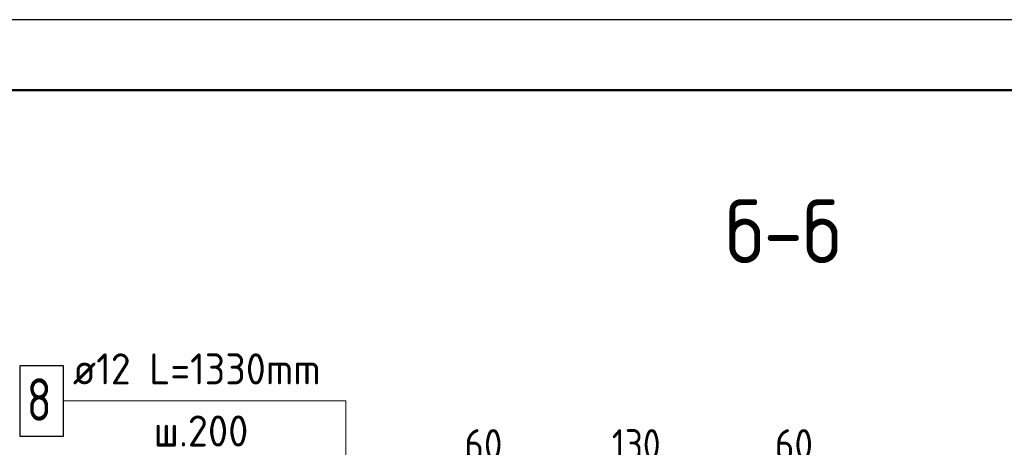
# Model space of a CAD drawing. Header units: millimetres. Extents: x 0 to 42000, y 0 to 29700.
# Tile 25 of 33: x 25088 to 32063, y 26670 to 29700. Entities that reach past the tile are written whole.
import ezdxf

# ---------------------------------------------------------------- set-up
doc = ezdxf.new("R2010")
doc.units = ezdxf.units.MM
for name, color, linetype, lineweight in [('Standard', 7, 'Continuous', 25), ('ДОП Верх по Х', 7, 'Continuous', 18), ('Обрамление П-обр. равн.', 7, 'Continuous', 25), ('Размерная линия_ общее', 7, 'Continuous', 13)]:
    doc.layers.add(name, color=color, linetype=linetype, lineweight=lineweight)
doc.styles.add('ISOCPEUR', font='txt')

msp = doc.modelspace()

# ---------------------------------------------------------------- linework, layer by layer
at = {"layer": 'Standard', "color": 7, "linetype": 'Continuous', "lineweight": 25, "transparency": 33554687}
msp.add_lwpolyline([(0, 0), (42000, 0), (42000, 29700), (0, 29700), (0, 0)], close=True, dxfattribs=at)
at = {"layer": 'Standard', "color": 7, "linetype": 'Continuous', "lineweight": 50, "transparency": 33554687}
msp.add_lwpolyline([(2000, 29200), (41500, 29200), (41500, 500), (2000, 500), (2000, 29200)], close=True, dxfattribs=at)
at = {"layer": 'Standard', "color": 7, "linetype": 'Continuous', "lineweight": 13, "transparency": 33554687}
for points in [[(41500, 29200), (2000, 29200), (2000, 5000), (41500, 5000), (41500, 29200)], [(27397.3, 25714.8), (27397.3, 26998.2), (25397.6, 26998.2)]]:
    msp.add_lwpolyline(points, dxfattribs=at)
at = {"layer": 'Обрамление П-обр. равн.', "color": 7, "linetype": 'Continuous', "lineweight": 25, "transparency": 33554687}
msp.add_lwpolyline([(25087.6, 26748.2), (25397.6, 26748.2), (25397.6, 27248.2), (25087.6, 27248.2), (25087.6, 26748.2)], dxfattribs=at)

# ---------------------------------------------------------------- texts
at = {"layer": 'Standard', "color": 7, "linetype": 'Continuous', "lineweight": 50, "transparency": 33554687, "insert": (30088.9, 27975), "char_height": 450, "width": 1149.522, "attachment_point": 7, "style": 'ISOCPEUR'}
msp.add_mtext('\\W0.91;б-б', dxfattribs=at)
at = {"layer": 'ДОП Верх по Х', "color": 7, "linetype": 'Continuous', "lineweight": 13, "transparency": 33554687, "insert": (31988.9, 26455.5), "char_height": 220, "width": 2104.383, "attachment_point": 7, "style": 'ISOCPEUR'}
msp.add_mtext('\\W0.94;ø12 L=1830mm ', dxfattribs=at)
at = {"layer": 'Обрамление П-обр. равн.', "color": 7, "linetype": 'Continuous', "lineweight": 13, "transparency": 33554687, "attachment_point": 7, "style": 'ISOCPEUR'}
for s, insert, char_height, width in [('\\W0.94;ø12 L=1330mm ', (25464, 27115.5), 220, 2104.383), ('\\W0.78;8', (25137.6, 26858.2), 300, 326.397), ('\\W0.95;ш.200 ', (26035.9, 26675.5), 220, 962.129)]:
    msp.add_mtext(s, dxfattribs=dict(at, insert=insert, char_height=char_height, width=width))
at = {"layer": 'Размерная линия_ общее', "color": 251, "linetype": 'Continuous', "lineweight": 25, "true_color": 0x656565, "transparency": 33554687, "char_height": 220, "attachment_point": 7, "style": 'ISOCPEUR'}
for s, insert, width in [('\\W0.87;60', (28237.9, 26578.6), 403.94), ('\\W0.83;130', (29282.9, 26578.6), 508.571), ('\\W0.87;60', (30437.9, 26578.6), 403.94)]:
    msp.add_mtext(s, dxfattribs=dict(at, insert=insert, width=width))

doc.saveas('drawing.dxf')
